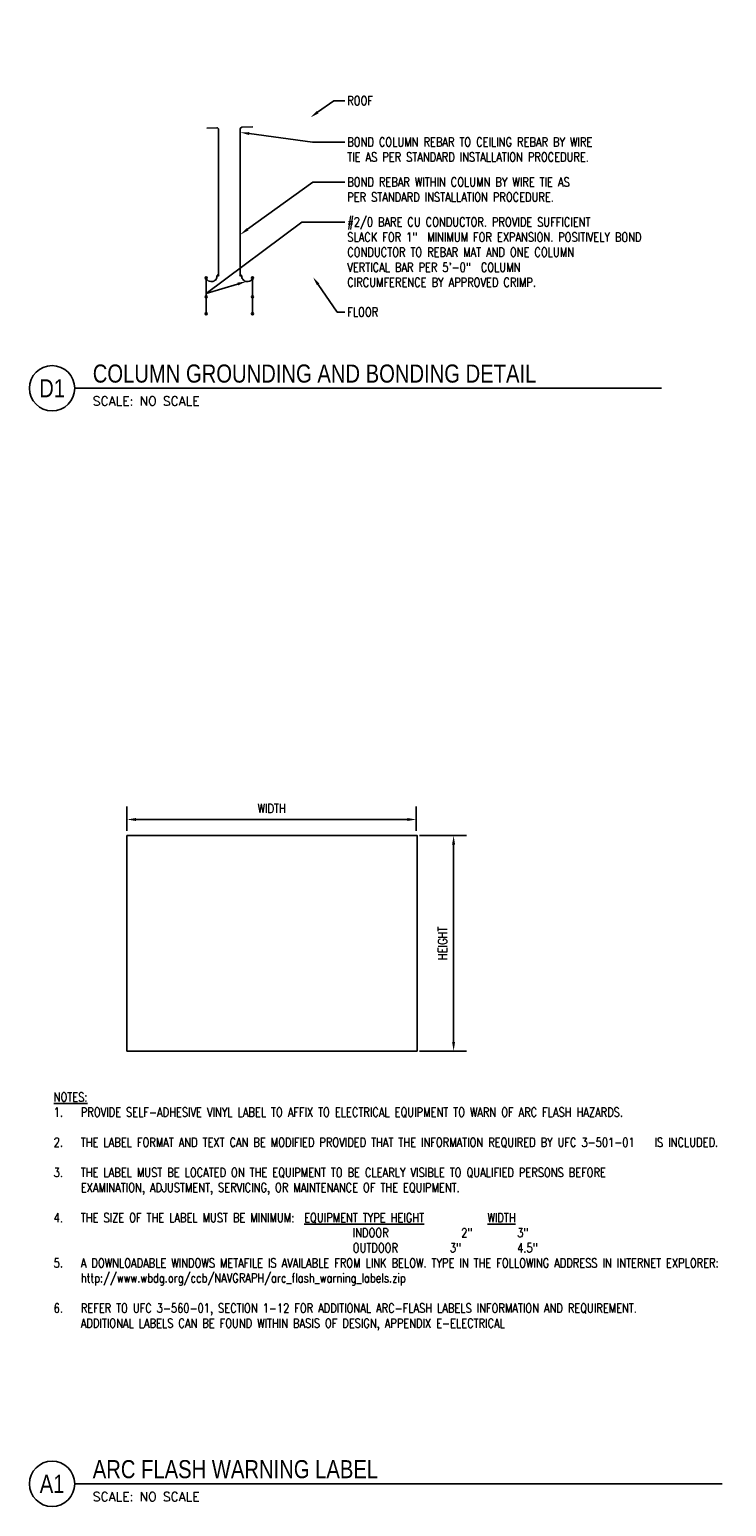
# Model space of a CAD drawing. Header units: inches. Extents: x 21.4 to 49.1, y 21.7 to 45.5.
# Tile 1 of 3: x 21.4 to 31, y 25.1 to 45.5. Entities that reach past the tile are written whole.
import ezdxf
from ezdxf import colors
from ezdxf.entities.mleader import LeaderData, LeaderLine
from ezdxf.enums import TextEntityAlignment as Align
from ezdxf.math import Vec2, Vec3

# ---------------------------------------------------------------- set-up
doc = ezdxf.new("R2010")
doc.units = ezdxf.units.IN
doc.header["$MEASUREMENT"] = 0
for name, color, linetype in [('E-ANNO-DIMS', 1, 'Continuous'), ('E-ANNO-SYMB', 2, 'Continuous'), ('E-ANNO-TEXT', 2, 'Continuous'), ('E-DETL-GRPH', 3, 'Continuous'), ('E-DETL-PATT', 1, 'Continuous')]:
    doc.layers.add(name, color=color, linetype=linetype)
doc.styles.add('Annotative', font='romans.shx', dxfattribs={"width": 0.8})
doc.styles.add('ROMANS', font='ROMANS.shx', dxfattribs={"width": 0.8})
doc.styles.add('Title', font='swiss.ttf', dxfattribs={"height": 0.25})
doc.styles.add('TITLES', font='swiss.ttf', dxfattribs={"width": 0.8})
doc.dimstyles.new('Annotative', dxfattribs={"dimscale": 0, "dimtxt": 0.125, "dimasz": 0.125, "dimexe": 0.18, "dimexo": 0.0625, "dimgap": 0.09, "dimtad": 1, "dimdec": 3, "dimzin": 3, "dimdsep": 46, "dimlunit": 4, "dimtxsty": 'Annotative', "dimcen": 0.09, "dimclrd": 1, "dimclre": 1, "dimclrt": 2, "dimazin": 2, "dimtfac": 1, "dimtdec": 3, "dimtmove": 1, "dimatfit": 3, "dimfxl": 1, "dimtfill": 1, "dimfrac": 2, "dimtolj": 1, "dimtzin": 0, "dimarcsym": 0})

# ---------------------------------------------------------------- blocks, each defined once
blk = doc.blocks.new('*D4')
at = {"layer": 'Defpoints', "color": 0, "transparency": 16777216}
for p in [(27.25, 34.386), (27.25, 31.406), (27.25, 31.406)]:
    blk.add_point(p, dxfattribs=at)
at = {"layer": 'E-ANNO-DIMS', "color": 1, "lineweight": -2, "transparency": 16777216}
for p, q in [((27.312, 34.386), (27.43, 34.386)), ((27.25, 34.261), (27.25, 31.531)), ((27.312, 31.406), (27.43, 31.406))]:
    blk.add_line(p, q, dxfattribs=at)
at = {"layer": 'E-ANNO-DIMS', "color": 1, "transparency": 16777216}
for points in [[(27.229, 34.261), (27.27, 34.261), (27.25, 34.386)], [(27.229, 31.531), (27.27, 31.531), (27.25, 31.406)]]:
    blk.add_solid(points, dxfattribs=at)
at = {"layer": 'E-ANNO-DIMS', "color": 2, "lineweight": -3, "transparency": 16777216, "insert": (27.097, 32.896), "char_height": 0.125, "width": 0.51077, "attachment_point": 5, "rotation": 90, "style": 'Annotative', "bg_fill": 3, "box_fill_scale": 1.25, "bg_fill_color": 256, "bg_fill_true_color": 13158600, "bg_fill_transparency": 0}
blk.add_mtext('\\A1;HEIGHT', dxfattribs=at)
blk = doc.blocks.new('*D5')
at = {"layer": 'Defpoints', "color": 0, "transparency": 16777216}
for p in [(22.731, 34.607), (26.734, 34.607), (26.734, 34.607)]:
    blk.add_point(p, dxfattribs=at)
at = {"layer": 'E-ANNO-DIMS', "color": 1, "lineweight": -2, "transparency": 16777216}
for p, q in [((22.731, 34.67), (22.731, 34.787)), ((26.734, 34.67), (26.734, 34.787)), ((22.856, 34.607), (26.609, 34.607))]:
    blk.add_line(p, q, dxfattribs=at)
at = {"layer": 'E-ANNO-DIMS', "color": 1, "transparency": 16777216}
for points in [[(22.856, 34.628), (22.856, 34.586), (22.731, 34.607)], [(26.609, 34.628), (26.609, 34.586), (26.734, 34.607)]]:
    blk.add_solid(points, dxfattribs=at)
at = {"layer": 'E-ANNO-DIMS', "color": 2, "lineweight": -3, "transparency": 16777216, "insert": (24.732, 34.76), "char_height": 0.125, "width": 0.51077, "attachment_point": 5, "style": 'Annotative', "bg_fill": 3, "box_fill_scale": 1.25, "bg_fill_color": 256, "bg_fill_true_color": 13158600, "bg_fill_transparency": 0}
blk.add_mtext('\\A1;WIDTH', dxfattribs=at)
blk = doc.blocks.new('*U9')
for q in [(4.678, 0), (8.957, 0)]:
    blk.add_line((0, 0), q)
blk.add_circle((-0.313, 0), 0.313)
at = {"style": 'Title'}
for tag, p, height in [('TITLE', (0.25, 0.078), 0.25), ('SCALE', (0.25, -0.177), 0.0984)]:
    blk.add_attdef(tag, p, '', height=height, dxfattribs=at)
blk.add_attdef('NUMBER', text='', height=0.25, dxfattribs=at).set_placement((-0.313, 0), align=Align.MIDDLE_CENTER)
blk = doc.blocks.new('*U8')
for q in [(4.678, 0), (8.12, 0)]:
    blk.add_line((0, 0), q)
blk.add_circle((-0.313, 0), 0.313)
at = {"style": 'Title'}
for tag, p, height in [('TITLE', (0.25, 0.078), 0.25), ('SCALE', (0.25, -0.177), 0.0984)]:
    blk.add_attdef(tag, p, '', height=height, dxfattribs=at)
blk.add_attdef('NUMBER', text='', height=0.25, dxfattribs=at).set_placement((-0.313, 0), align=Align.MIDDLE_CENTER)

msp = doc.modelspace()

# ---------------------------------------------------------------- hatches: boundary and pattern name
at = {"layer": 'E-DETL-GRPH', "lineweight": -3}
h = msp.add_hatch(color=256, dxfattribs=at)
h.dxf.hatch_style = 1
h.paths.add_polyline_path([(23.813, 42.0919, 1), (23.8423, 42.0919, 1)])
at = {"layer": 'E-DETL-GRPH'}
h = msp.add_hatch(dxfattribs=at)
h.set_pattern_fill('ANSI31', color=256)
h.set_pattern_definition([(45, (0.13262, 0), (-0.08838835, 0.08838835), [])])
h.paths.add_polyline_path([(23.9843, 42.1298, 1), (24.0021, 42.1298, 1)])
h = msp.add_hatch(dxfattribs=at)
h.set_pattern_fill('ANSI31', color=256)
h.set_pattern_definition([(45, (-0.23429, 0), (-0.08838835, 0.08838835), [])])
h.paths.add_polyline_path([(24.3104, 42.1298, 1), (24.2925, 42.1298, 1)])
h = msp.add_hatch(dxfattribs=at)
h.set_pattern_fill('ANSI31', color=256)
h.set_pattern_definition([(45, (0.67517, 0), (-0.08838835, 0.08838835), [])])
h.paths.add_polyline_path([(24.2925, 42.1298, 1), (24.3104, 42.1298, 1)])
at = {"layer": 'E-DETL-GRPH', "lineweight": -3}
h = msp.add_hatch(color=256, dxfattribs=at)
h.dxf.hatch_style = 1
h.paths.add_polyline_path([(24.4537, 42.0919, 1), (24.4829, 42.0919, 1)])
h = msp.add_hatch(color=256, dxfattribs=at)
h.dxf.hatch_style = 1
h.paths.add_polyline_path([(23.813, 41.8315, 1), (23.8423, 41.8315, 1)])
h = msp.add_hatch(color=256, dxfattribs=at)
h.dxf.hatch_style = 1
h.paths.add_polyline_path([(24.4537, 41.8315, 1), (24.4829, 41.8315, 1)])
h = msp.add_hatch(color=256, dxfattribs=at)
h.dxf.hatch_style = 1
h.paths.add_polyline_path([(23.813, 41.5983, 1), (23.8423, 41.5983, 1)])
h = msp.add_hatch(color=256, dxfattribs=at)
h.dxf.hatch_style = 1
h.paths.add_polyline_path([(24.4537, 41.5983, 1), (24.4829, 41.5983, 1)])
at = {"layer": 'E-DETL-PATT'}
h = msp.add_hatch(dxfattribs=at)
h.set_pattern_fill('AR-SAND', color=256)
h.paths.add_polyline_path([(24.44, 45.4703), (24.4209, 45.4776), (24.4209, 45.5266), (23.7816, 45.4987), (23.7816, 45.4497), (23.8008, 45.4424), (23.7525, 45.4287), (23.7816, 45.4213), (23.7816, 45.3562), (24.4209, 45.3841), (24.4209, 45.4492), (24.3917, 45.4567)])

# ---------------------------------------------------------------- linework, layer by layer
at = {"layer": 'E-ANNO-DIMS', "lineweight": -3}
for p, q in [((22.7308, 34.4488), (22.7308, 34.7653)), ((26.7337, 34.4488), (26.7337, 34.7653)), ((26.7762, 34.3863), (27.4277, 34.3863)), ((26.7777, 31.4065), (27.4277, 31.4065))]:
    msp.add_line(p, q, dxfattribs=at)
at = {"layer": 'E-DETL-GRPH', "lineweight": -3}
for p, q in [((23.8277, 41.5989), (23.8277, 42.0812)), ((24.4683, 41.5989), (24.4683, 42.0813))]:
    msp.add_line(p, q, dxfattribs=at)
for points in [[(23.9973, 42.1298), (23.9973, 44.1443, 0.427052), (23.9729, 44.1676), (23.8345, 44.1615)], [(24.4711, 44.1829), (24.3214, 44.1763, 0.4014907), (24.2991, 44.1531), (24.2991, 42.1298)], [(23.8277, 42.0812, 0.2379734), (23.8901, 42.0438), (23.9055, 42.0438, 0.4142136), (23.9752, 42.1135), (23.9752, 42.1163, -0.4142136), (23.9907, 42.1318)], [(24.3052, 42.1318, -0.4142136), (24.3207, 42.1163), (24.3207, 42.1135, 0.4142136), (24.3905, 42.0438), (24.4059, 42.0438, 0.2582767), (24.4683, 42.0813)]]:
    msp.add_lwpolyline(points, format="xyb", dxfattribs=at)
at = {"layer": 'E-DETL-GRPH'}
msp.add_lwpolyline([(22.7308, 34.3863), (26.7448, 34.3863), (26.7448, 31.406), (22.7308, 31.406)], close=True, dxfattribs=at)
at = {"layer": 'E-DETL-GRPH', "lineweight": -3}
for centre, radius in [((23.8277, 42.0919), 0.0146), ((23.9932, 42.1298), 0.00893), ((24.3015, 42.1298), 0.00893), ((24.4683, 42.0919), 0.0146), ((23.8277, 41.8315), 0.0146), ((24.4683, 41.8315), 0.0146), ((23.8277, 41.5983), 0.0146), ((24.4683, 41.5983), 0.0146)]:
    msp.add_circle(centre, radius, dxfattribs=at)

# ---------------------------------------------------------------- block references
at = {"layer": 'E-ANNO-SYMB', "lineweight": -3}
ref = msp.add_blockref('*U8', (22.008, 40.5682), dxfattribs=at)
ref.add_attrib('SCALE', 'SCALE: NO SCALE', dxfattribs={"layer": '0', "height": 0.125, "style": 'ROMANS'}).set_placement((22.258, 40.3914), align=Align.MIDDLE_LEFT)
ref.add_attrib('TITLE', 'COLUMN GROUNDING AND BONDING DETAIL', (22.258, 40.6463), dxfattribs={"layer": '0', "height": 0.25, "style": 'TITLES', "width": 0.800781})
ref.add_attrib('NUMBER', 'D1', dxfattribs={"layer": '0', "height": 0.25, "style": 'TITLES', "width": 0.800781}).set_placement((21.6954, 40.5682), align=Align.MIDDLE_CENTER)
ref = msp.add_blockref('*U9', (22.008, 25.424), dxfattribs=at)
ref.add_attrib('SCALE', 'SCALE: NO SCALE', dxfattribs={"layer": '0', "height": 0.125, "style": 'ROMANS'}).set_placement((22.258, 25.2472), align=Align.MIDDLE_LEFT)
ref.add_attrib('TITLE', 'ARC FLASH WARNING LABEL', (22.258, 25.5021), dxfattribs={"layer": '0', "height": 0.25, "style": 'TITLES', "width": 0.800781})
ref.add_attrib('NUMBER', 'A1', dxfattribs={"layer": '0', "height": 0.25, "style": 'TITLES', "width": 0.800781}).set_placement((21.6954, 25.424), align=Align.MIDDLE_CENTER)

# ---------------------------------------------------------------- texts
at = {"layer": 'E-ANNO-TEXT', "lineweight": -3, "insert": (21.7174, 30.8325), "char_height": 0.125, "width": 9.420534, "attachment_point": 1, "style": 'Annotative'}
msp.add_mtext('{\\LNOTES:}\\P\\pxi-3,l3,t3;1.^IPROVIDE SELF-ADHESIVE VINYL LABEL TO AFFIX TO ELECTRICAL EQUIPMENT TO WARN OF ARC FLASH HAZARDS.\\P\\pi0,l0,tz;\\P\\pi-3,l3,t3;2.^ITHE LABEL FORMAT AND TEXT CAN BE MODIFIED PROVIDED THAT THE INFORMATION REQUIRED BY UFC 3-501-01    IS INCLUDED.\\P\\pi0,l0,tz;\\P\\pi-3,l3,t3;3.^ITHE LABEL MUST BE LOCATED ON THE EQUIPMENT TO BE CLEARLY VISIBLE TO QUALIFIED PERSONS BEFORE    EXAMINATION, ADJUSTMENT, SERVICING, OR MAINTENANCE OF THE EQUIPMENT.   \\P\\pi0,l0,tz;\\P\\pi-3,l3,t3;4.^ITHE SIZE OF THE LABEL MUST BE MINIMUM:  {\\LEQUIPMENT TYPE} {\\LHEIGHT}^I^I{\\LWIDTH}\\P\\pi0,l0,tz;^I^I^I^I^I^I^I^I  INDOOR ^I^I  2" ^I      3"    \\P^I^I^I^I^I^I^I^I  OUTDOOR ^I       3" ^I      4.5" \\P\\pi-3,l3,t3;5.^IA DOWNLOADABLE WINDOWS METAFILE IS AVAILABLE FROM LINK BELOW. TYPE IN THE FOLLOWING ADDRESS IN INTERNET EXPLORER: \\P\\pi0,tz;http://www.wbdg.org/ccb/NAVGRAPH/arc_flash_warning_labels.zip \\P\\pl0;\\P\\pi-3,l3,t3;6.^IREFER TO UFC 3-560-01, SECTION 1-12 FOR ADDITIONAL ARC-FLASH LABELS INFORMATION AND REQUIREMENT.  ADDITIONAL LABELS CAN BE FOUND WITHIN BASIS OF DESIGN, APPENDIX E-ELECTRICAL', dxfattribs=at)

# ---------------------------------------------------------------- leaders
at = {"layer": 'E-ANNO-TEXT', "lineweight": -3}
ml = msp.add_multileader_mtext('Standard', dxfattribs=at)
ml.set_content('ROOF', color=256, style='Annotative')
ml.set_leader_properties(color=1, linetype='ByLayer', lineweight=-1)
ml.build(insert=Vec2(0, 0))
ml.multileader.update_dxf_attribs({"text_right_attachment_type": 3, "dogleg_length": 0.2313, "arrow_head_size": 0.125})
ctx = ml.context
ctx.base_point, ctx.char_height, ctx.arrow_head_size, ctx.landing_gap_size, ctx.plane_origin = Vec3(25.7471, 44.5427), 0.125, 0.125, 0.0312, Vec3(25.7229, 44.5427)
ctx.right_attachment = 3
notes = []
notes.append((ctx, [(0, (1, 1, 0), (25.5909, 44.5427), (1, 0), 0.1562, [(0, [(25.267, 44.3117)], 0, [])])]))
ctx.mtext.insert, ctx.mtext.width, ctx.mtext.flow_direction = Vec3(25.7784, 44.6052), 0.46907, 5
ml = msp.add_multileader_mtext('Standard', dxfattribs=at)
ml.set_content('\\A1;BOND COLUMN REBAR TO CEILING REBAR BY WIRE \\PTIE AS PER STANDARD INSTALLATION PROCEDURE.', color=256, style='Annotative')
ml.set_leader_properties(color=1, linetype='ByLayer', lineweight=-1)
ml.build(insert=Vec2(0, 0))
ml.multileader.update_dxf_attribs({"text_right_attachment_type": 3, "dogleg_length": 0.2313, "arrow_head_size": 0.125})
ctx = ml.context
ctx.base_point, ctx.char_height, ctx.arrow_head_size, ctx.landing_gap_size, ctx.plane_origin = Vec3(25.7471, 43.972), 0.125, 0.125, 0.0312, Vec3(25.0663, 43.971)
ctx.right_attachment = 3
notes.append((ctx, [(0, (1, 1, 0), (25.2987, 43.972), (1, 0), 0.4485, [(0, [(24.2991, 44.1045)], 0, [])])]))
ctx.mtext.insert, ctx.mtext.width, ctx.mtext.flow_direction = Vec3(25.7784, 44.0345), 3.92506, 5
ml = msp.add_multileader_mtext('Standard', dxfattribs=at)
ml.set_content('\\A1;BOND REBAR WITHIN COLUMN BY WIRE TIE AS \\PPER STANDARD INSTALLATION PROCEDURE.', color=256, style='Annotative')
ml.set_leader_properties(color=1, linetype='ByLayer', lineweight=-1)
ml.build(insert=Vec2(0, 0))
ml.multileader.update_dxf_attribs({"text_right_attachment_type": 3, "dogleg_length": 0.2313, "arrow_head_size": 0.125})
ctx = ml.context
ctx.base_point, ctx.char_height, ctx.arrow_head_size, ctx.landing_gap_size, ctx.plane_origin = Vec3(25.7471, 43.4189), 0.125, 0.125, 0.0312, Vec3(25.0663, 43.5357)
ctx.right_attachment = 3
notes.append((ctx, [(0, (1, 1, 0), (25.3013, 43.4189), (1, 0), 0.4458, [(0, [(24.2991, 42.6921)], 0, [])])]))
ctx.mtext.insert, ctx.mtext.width, ctx.mtext.flow_direction = Vec3(25.7784, 43.4814), 3.572679, 5
ml = msp.add_multileader_mtext('Standard', dxfattribs=at)
ml.set_content('\\A1;#2/0 BARE CU CONDUCTOR. PROVIDE SUFFICIENT \\PSLACK FOR 1"  MINIMUM FOR EXPANSION. POSITIVELY BOND CONDUCTOR TO REBAR MAT AND ONE COLUMN \\PVERTICAL BAR PER 5\'-0"  COLUMN\\PCIRCUMFERENCE BY APPROVED CRIMP.', color=256, style='Annotative')
ml.set_leader_properties(color=1, linetype='ByLayer', lineweight=-1)
ml.build(insert=Vec2(0, 0))
ml.multileader.update_dxf_attribs({"text_right_attachment_type": 3, "dogleg_length": 0.2313, "arrow_head_size": 0.125})
ctx = ml.context
ctx.base_point, ctx.char_height, ctx.arrow_head_size, ctx.landing_gap_size, ctx.plane_origin = Vec3(25.7471, 42.8658), 0.125, 0.125, 0.0312, Vec3(25.0663, 43.022)
ctx.right_attachment = 3
notes.append((ctx, [(0, (1, 1, 0), (25.1503, 42.8658), (1, 0), 0.5969, [(1, [(24.3818, 42.0443), (23.8277, 41.8765)], 0, [])])]))
ctx.mtext.insert, ctx.mtext.width, ctx.mtext.flow_direction = Vec3(25.7784, 42.9283), 4.985251, 5
ml = msp.add_multileader_mtext('Standard', dxfattribs=at)
ml.set_content('FLOOR', color=256, style='Annotative')
ml.set_leader_properties(color=1, linetype='ByLayer', lineweight=-1)
ml.build(insert=Vec2(0, 0))
ml.multileader.update_dxf_attribs({"text_right_attachment_type": 3, "dogleg_length": 0.2313, "arrow_head_size": 0.125})
ctx = ml.context
ctx.base_point, ctx.char_height, ctx.arrow_head_size, ctx.landing_gap_size, ctx.plane_origin = Vec3(25.7471, 41.6218), 0.125, 0.125, 0.0312, Vec3(25.718, 41.6218)
ctx.right_attachment = 3
notes.append((ctx, [(0, (1, 1, 0), (25.6406, 41.6218), (1, 0), 0.1065, [(0, [(25.304, 42.1065)], 0, [])])]))
ctx.mtext.insert, ctx.mtext.width, ctx.mtext.flow_direction = Vec3(25.7784, 41.6843), 0.540498, 5
for ctx, leaders in notes:
    for number, flags, end, landing, length, lines in leaders:
        leader = LeaderData()
        leader.index, (leader.has_last_leader_line, leader.has_dogleg_vector, leader.attachment_direction) = number, flags
        leader.last_leader_point, leader.dogleg_vector, leader.dogleg_length = Vec3(end), Vec3(landing), length
        for number, points, colour, breaks in lines:
            line = LeaderLine()
            line.index, line.vertices, line.color, line.breaks = number, Vec3.list(points), colors.encode_raw_color(colour), breaks
            leader.lines.append(line)
        ctx.leaders.append(leader)

# ---------------------------------------------------------------- next in the draw order: dimensions: what is measured, and where the dimension line sits
at = {"layer": 'E-ANNO-DIMS', "lineweight": -3}
dim = msp.add_linear_dim(base=(26.7337, 34.607), p1=(22.7308, 34.607), p2=(26.7337, 34.607), angle=180, text='WIDTH', dimstyle='Annotative', override={"dimpost": '\\X'}, dxfattribs=at)
dim.commit()
dim.dimension.update_dxf_attribs({"geometry": '*D5', "text_midpoint": (24.7321, 34.607), "dimtype": 160})
dim = msp.add_linear_dim(base=(27.2496, 31.4065), p1=(27.2496, 34.3863), p2=(27.2496, 31.4065), angle=90, text='HEIGHT', dimstyle='Annotative', override={"dimpost": '\\X'}, dxfattribs=at)
dim.commit()
dim.dimension.update_dxf_attribs({"geometry": '*D4', "text_midpoint": (27.0971, 32.8964)})

doc.saveas('drawing.dxf')
